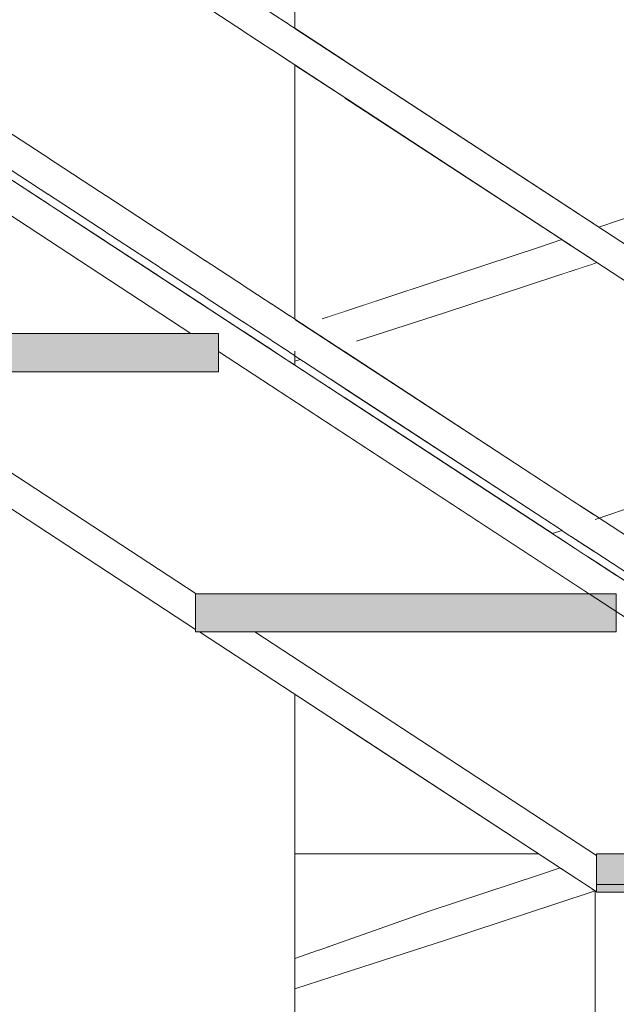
# Model space of a CAD drawing. Header units: millimetres. Extents: x 16408 to 141596, y -21057 to 26364.
# Tile 57 of 115: x 30514 to 30903, y 3738 to 4381. Entities that reach past the tile are written whole.
import ezdxf

# ---------------------------------------------------------------- set-up
doc = ezdxf.new("R2010")
doc.units = ezdxf.units.MM
doc.header["$MEASUREMENT"] = 0
doc.linetypes.add('Wipeout_Contour', pattern=[1000, 0, -1000])
for name, color, linetype, lineweight in [('0_Nr_pióra__1', 7, 'Continuous', 13), ('0_Nr_pióra__103', 7, 'Continuous', 5), ('0_Nr_pióra__122', 255, 'Continuous', 0), ('inw_schody zewnętrzne_Nr_pióra__103', 7, 'Continuous', 5)]:
    doc.layers.add(name, color=color, linetype=linetype, lineweight=lineweight)
doc.layers.add('inw_schody zewnętrzne', color=7, linetype='Continuous')

msp = doc.modelspace()

# ---------------------------------------------------------------- wipeouts: each hides what was drawn before it
at = {"color": 254, "linetype": 'Wipeout_Contour', "lineweight": 0, "ltscale": 154007.930517}
msp.add_wipeout([(30371.08, 4151.43), (30628.49, 3983.12), (30628.49, 4006.43), (30629.02, 4006.43), (30407.26, 4151.43)], dxfattribs=at)
at = {"color": 254, "linetype": 'Wipeout_Contour', "lineweight": 0, "ltscale": 92790.146844}
msp.add_wipeout([(30693.49, 3813.85), (30693.49, 3812.22), (30694.7, 3813.89)], dxfattribs=at)
at = {"color": 254, "linetype": 'Wipeout_Contour', "lineweight": 0, "ltscale": 92793.182289}
msp.add_wipeout([(30693.49, 3804.12), (30693.49, 3791.64), (30702.73, 3804.12)], dxfattribs=at)
at = {"color": 254, "linetype": 'Wipeout_Contour', "lineweight": 0, "ltscale": 92777.521682}
msp.add_wipeout([(30693.49, 3771.93), (30696.38, 3775.79), (30693.49, 3775.79)], dxfattribs=at)
at = {"color": 254, "linetype": 'Wipeout_Contour', "lineweight": 0, "ltscale": 92789.968925}
msp.add_wipeout([(30693.49, 3748.55), (30693.49, 3748.35), (30717.67, 3756.14)], dxfattribs=at)
at = {"color": 254, "linetype": 'Wipeout_Contour', "lineweight": 0, "ltscale": 124755.955299}
msp.add_wipeout([(30888.49, 4444.29), (30879.76, 4450), (30879.76, 4253.89), (30888.49, 4248.19)], dxfattribs=at).dxf.layer = 'inw_schody zewnętrzne'
at = {"color": 254, "linetype": 'Wipeout_Contour', "lineweight": 0, "ltscale": 124644.086692}
msp.add_wipeout([(30888.49, 4224.29), (30879.76, 4230), (30879.76, 4063.89), (30888.49, 4058.19)], dxfattribs=at).dxf.layer = 'inw_schody zewnętrzne'
at = {"color": 254, "linetype": 'Wipeout_Contour', "lineweight": 0, "ltscale": 124585.90068}
msp.add_wipeout([(30888.49, 4034.29), (30879.76, 4040), (30879.76, 4033.89), (30888.49, 4028.19)], dxfattribs=at).dxf.layer = 'inw_schody zewnętrzne'
at = {"color": 254, "linetype": 'Wipeout_Contour', "lineweight": 0, "ltscale": 93030.263651}
msp.add_wipeout([(30725.91, 3919.42), (30725.91, 3836.43), (30852.84, 3836.43)], dxfattribs=at).dxf.layer = 'inw_schody zewnętrzne'

# ---------------------------------------------------------------- next in the draw order: wipeouts: each hides what was drawn before it
at = {"color": 254, "linetype": 'Wipeout_Contour', "lineweight": 0, "ltscale": 92776.086813}
msp.add_wipeout([(30696.38, 3775.79), (30693.49, 3771.93), (30693.49, 3764.35)], dxfattribs=at)
at = {"color": 254, "linetype": 'Wipeout_Contour', "lineweight": 0, "ltscale": 123733.371299}
msp.add_wipeout([(30693.49, 3749.19), (30693.49, 3748.55), (30717.67, 3756.14), (30714.79, 3756.14)], dxfattribs=at)
at = {"color": 254, "linetype": 'Wipeout_Contour', "lineweight": 0, "ltscale": 124350.590741}
msp.add_wipeout([(30879.76, 4230), (30725.91, 4330.59), (30725.91, 4164.49), (30879.76, 4063.89)], dxfattribs=at).dxf.layer = 'inw_schody zewnętrzne'

# ---------------------------------------------------------------- next in the draw order: wipeouts: each hides what was drawn before it
at = {"color": 254, "linetype": 'Wipeout_Contour', "lineweight": 0, "ltscale": 123717.503404}
msp.add_wipeout([(30693.49, 3791.64), (30693.49, 3775.79), (30696.38, 3775.79), (30702.73, 3804.12)], dxfattribs=at)
at = {"color": 254, "linetype": 'Wipeout_Contour', "lineweight": 0, "ltscale": 92788.072353}
msp.add_wipeout([(30693.49, 3754.85), (30693.49, 3749.19), (30714.79, 3756.14)], dxfattribs=at)
at = {"color": 254, "linetype": 'Wipeout_Contour', "lineweight": 0, "ltscale": 124464.127141}
msp.add_wipeout([(30725.91, 4550.59), (30725.91, 4354.49), (30879.76, 4253.89), (30879.76, 4450)], dxfattribs=at).dxf.layer = 'inw_schody zewnętrzne'
at = {"color": 254, "linetype": 'Wipeout_Contour', "lineweight": 0, "ltscale": 124291.513425}
msp.add_wipeout([(30725.91, 4134.49), (30879.76, 4033.89), (30879.76, 4040), (30725.91, 4140.59)], dxfattribs=at).dxf.layer = 'inw_schody zewnętrzne'

# ---------------------------------------------------------------- next in the draw order: wipeouts: each hides what was drawn before it
at = {"color": 254, "linetype": 'Wipeout_Contour', "lineweight": 0, "ltscale": 124089.451454}
msp.add_wipeout([(30631.08, 3981.43), (30903.49, 3803.32), (30903.49, 3826.97), (30667.26, 3981.43)], dxfattribs=at)
at = {"color": 254, "linetype": 'Wipeout_Contour', "lineweight": 0, "ltscale": 92777.521644}
msp.add_wipeout([(30693.49, 3775.79), (30693.49, 3771.93), (30696.38, 3775.79)], dxfattribs=at)
at = {"color": 254, "linetype": 'Wipeout_Contour', "lineweight": 0, "ltscale": 92912.809478}
msp.add_wipeout([(30714.79, 3756.14), (30717.67, 3756.14), (30791.18, 3779.98)], dxfattribs=at)
at = {"color": 254, "linetype": 'Wipeout_Contour', "lineweight": 0, "ltscale": 124129.921436}
msp.add_wipeout([(30725.91, 4550.59), (30693.49, 4571.79), (30693.49, 4375.69), (30725.91, 4354.49)], dxfattribs=at).dxf.layer = 'inw_schody zewnętrzne'

# ---------------------------------------------------------------- next in the draw order: linework, layer by layer
at = {"layer": '0_Nr_pióra__103', "color": 7, "linetype": 'Continuous', "lineweight": 5}
for p, q in [((30903.49, 3981.43), (30628.49, 3981.43)), ((30890.54, 3835.44), (30667.26, 3981.43))]:
    msp.add_line(p, q, dxfattribs=at)
at = {"layer": 'inw_schody zewnętrzne_Nr_pióra__103', "color": 7, "linetype": 'Continuous', "lineweight": 5}
for p, q in [((30725.91, 3836.43), (30693.49, 3836.43)), ((30852.84, 3836.43), (30725.91, 3836.43))]:
    msp.add_line(p, q, dxfattribs=at)

# ---------------------------------------------------------------- next in the draw order: wipeouts: each hides what was drawn before it
at = {"color": 254, "linetype": 'Wipeout_Contour', "lineweight": 0, "ltscale": 124609.480111}
msp.add_wipeout([(30903.49, 3839.71), (30903.49, 3825.99), (30930.18, 3827.65), (30924.31, 3846.69)], dxfattribs=at)
at = {"color": 254, "linetype": 'Wipeout_Contour', "lineweight": 0, "ltscale": 92790.146798}
msp.add_wipeout([(30693.49, 3813.85), (30693.49, 3812.22), (30694.7, 3813.89)], dxfattribs=at)
at = {"color": 254, "linetype": 'Wipeout_Contour', "lineweight": 0, "ltscale": 92776.08676}
msp.add_wipeout([(30693.49, 3764.35), (30696.38, 3775.79), (30693.49, 3771.93)], dxfattribs=at)
at = {"color": 254, "linetype": 'Wipeout_Contour', "lineweight": 0, "ltscale": 92984.076629}
msp.add_wipeout([(30714.79, 3756.14), (30791.18, 3779.98), (30787.34, 3779.98)], dxfattribs=at)
at = {"color": 254, "linetype": 'Wipeout_Contour', "lineweight": 0, "ltscale": 124014.471949}
msp.add_wipeout([(30725.91, 4330.59), (30693.49, 4351.79), (30693.49, 4185.69), (30725.91, 4164.49)], dxfattribs=at).dxf.layer = 'inw_schody zewnętrzne'

# ---------------------------------------------------------------- next in the draw order: linework, layer by layer
at = {"layer": 'inw_schody zewnętrzne_Nr_pióra__103', "color": 7, "linetype": 'Continuous', "lineweight": 5}
msp.add_line((31031.95, 3836.43), (30903.49, 3836.43), dxfattribs=at)

# ---------------------------------------------------------------- next in the draw order: wipeouts: each hides what was drawn before it
at = {"color": 254, "linetype": 'Wipeout_Contour', "lineweight": 0, "ltscale": 123717.503395}
msp.add_wipeout([(30693.49, 3791.64), (30693.49, 3775.79), (30696.38, 3775.79), (30702.73, 3804.12)], dxfattribs=at)
at = {"color": 254, "linetype": 'Wipeout_Contour', "lineweight": 0, "ltscale": 92902.498023}
msp.add_wipeout([(30708.73, 3775.18), (30714.79, 3756.14), (30787.34, 3779.98)], dxfattribs=at)
at = {"color": 254, "linetype": 'Wipeout_Contour', "lineweight": 0, "ltscale": 123954.371639}
msp.add_wipeout([(30693.49, 4161.79), (30693.49, 4155.69), (30725.91, 4134.49), (30725.91, 4140.59)], dxfattribs=at).dxf.layer = 'inw_schody zewnętrzne'

# ---------------------------------------------------------------- next in the draw order: linework, layer by layer
at = {"layer": '0_Nr_pióra__103', "color": 7, "linetype": 'Continuous', "lineweight": 5}
for p, q in [((30693.49, 1696.43), (30693.49, 3940.62)), ((30693.49, 3748.35), (30717.67, 3756.14))]:
    msp.add_line(p, q, dxfattribs=at)

# ---------------------------------------------------------------- next in the draw order: wipeouts: each hides what was drawn before it
at = {"color": 254, "linetype": 'Wipeout_Contour', "lineweight": 0, "ltscale": 124134.803041}
msp.add_wipeout([(30689.64, 4158.2), (30693.49, 4155.69), (30693.49, 4996.43), (30689.64, 4996.43)], dxfattribs=at)
at = {"color": 254, "linetype": 'Wipeout_Contour', "lineweight": 0, "ltscale": 92972.852706}
msp.add_wipeout([(30708.73, 3775.18), (30787.34, 3779.98), (30781.33, 3799.02)], dxfattribs=at)

# ---------------------------------------------------------------- next in the draw order: wipeouts: each hides what was drawn before it
at = {"color": 254, "linetype": 'Wipeout_Contour', "lineweight": 0, "ltscale": 124106.028996}
msp.add_wipeout([(30689.64, 4996.43), (30678.26, 4996.43), (30678.26, 4165.64), (30689.64, 4158.2)], dxfattribs=at)
at = {"color": 254, "linetype": 'Wipeout_Contour', "lineweight": 0, "ltscale": 93138.737293}
msp.add_wipeout([(30787.34, 3779.98), (30791.18, 3779.98), (30863.98, 3803.82)], dxfattribs=at)

# ---------------------------------------------------------------- next in the draw order: wipeouts: each hides what was drawn before it
at = {"color": 254, "linetype": 'Wipeout_Contour', "lineweight": 0, "ltscale": 124049.592898}
msp.add_wipeout([(30659.78, 4996.43), (30659.78, 4177.72), (30678.26, 4165.64), (30678.26, 4996.43)], dxfattribs=at)
at = {"color": 254, "linetype": 'Wipeout_Contour', "lineweight": 0, "ltscale": 93208.393005}
msp.add_wipeout([(30859.19, 3803.82), (30787.34, 3779.98), (30863.98, 3803.82)], dxfattribs=at)

# ---------------------------------------------------------------- next in the draw order: wipeouts: each hides what was drawn before it
at = {"color": 254, "linetype": 'Wipeout_Contour', "lineweight": 0, "ltscale": 123967.676196}
msp.add_wipeout([(30634.91, 4193.99), (30659.78, 4177.72), (30659.78, 4996.43), (30634.91, 4996.43)], dxfattribs=at)
at = {"color": 254, "linetype": 'Wipeout_Contour', "lineweight": 0, "ltscale": 154572.348332}
msp.add_wipeout([(30407.26, 4151.43), (30629.02, 4006.43), (30885.58, 4006.43), (30643.49, 4164.72), (30643.49, 4151.43)], dxfattribs=at)
at = {"color": 254, "linetype": 'Wipeout_Contour', "lineweight": 0, "ltscale": 93126.600122}
msp.add_wipeout([(30859.19, 3803.82), (30781.33, 3799.02), (30787.34, 3779.98)], dxfattribs=at)

# ---------------------------------------------------------------- next in the draw order: linework, layer by layer
at = {"layer": '0_Nr_pióra__103', "color": 7, "linetype": 'Continuous', "lineweight": 5}
msp.add_line((30717.67, 3756.14), (30791.18, 3779.98), dxfattribs=at)

# ---------------------------------------------------------------- next in the draw order: wipeouts: each hides what was drawn before it
at = {"color": 254, "linetype": 'Wipeout_Contour', "lineweight": 0, "ltscale": 123863.443485}
msp.add_wipeout([(30604.6, 4996.43), (30604.6, 4213.8), (30634.91, 4193.99), (30634.91, 4996.43)], dxfattribs=at)
at = {"color": 254, "linetype": 'Wipeout_Contour', "lineweight": 0, "ltscale": 93196.344742}
msp.add_wipeout([(30853.25, 3822.85), (30781.33, 3799.02), (30859.19, 3803.82)], dxfattribs=at)

# ---------------------------------------------------------------- next in the draw order: linework, layer by layer
at = {"layer": '0_Nr_pióra__103', "color": 7, "linetype": 'Continuous', "lineweight": 5}
msp.add_line((30693.49, 3768.14), (30781.33, 3799.02), dxfattribs=at)

# ---------------------------------------------------------------- next in the draw order: wipeouts: each hides what was drawn before it
at = {"color": 254, "linetype": 'Wipeout_Contour', "lineweight": 0, "ltscale": 123740.918532}
msp.add_wipeout([(30604.6, 4996.43), (30570.02, 4996.43), (30570.02, 4236.41), (30604.6, 4213.8)], dxfattribs=at)
at = {"color": 254, "linetype": 'Wipeout_Contour', "lineweight": 0, "ltscale": 124437.328132}
msp.add_wipeout([(30859.19, 3803.82), (30863.98, 3803.82), (30889.69, 3812.34), (30888.7, 3812.98)], dxfattribs=at)

# ---------------------------------------------------------------- next in the draw order: wipeouts: each hides what was drawn before it
at = {"color": 254, "linetype": 'Wipeout_Contour', "lineweight": 0, "ltscale": 123604.826956}
msp.add_wipeout([(30570.02, 4996.43), (30532.51, 4996.43), (30532.51, 4260.94), (30570.02, 4236.41)], dxfattribs=at)
at = {"color": 254, "linetype": 'Wipeout_Contour', "lineweight": 0, "ltscale": 93337.956116}
msp.add_wipeout([(30887.95, 3813.47), (30859.19, 3803.82), (30888.7, 3812.98)], dxfattribs=at)

# ---------------------------------------------------------------- next in the draw order: wipeouts: each hides what was drawn before it
at = {"color": 254, "linetype": 'Wipeout_Contour', "lineweight": 0, "ltscale": 123460.411094}
msp.add_wipeout([(30493.49, 4996.43), (30493.49, 4286.46), (30532.51, 4260.94), (30532.51, 4996.43)], dxfattribs=at)
at = {"color": 254, "linetype": 'Wipeout_Contour', "lineweight": 0, "ltscale": 124412.505049}
msp.add_wipeout([(30853.25, 3822.85), (30859.19, 3803.82), (30887.95, 3813.47), (30871.83, 3824.01)], dxfattribs=at)

# ---------------------------------------------------------------- next in the draw order: hatches: boundary and pattern name
at = {"layer": '0_Nr_pióra__1', "linetype": 'Continuous', "lineweight": 0, "true_color": 0x000000}
msp.add_hatch(color=18, dxfattribs=at).paths.add_polyline_path([(32531.76, 3811.43), (32531.76, 3836.43), (30890.54, 3836.43), (30890.54, 3811.43)])
at = {"layer": '0_Nr_pióra__122', "linetype": 'Continuous', "lineweight": 0, "true_color": 0xffffff}
msp.add_hatch(color=7, dxfattribs=at).paths.add_polyline_path([(32531.76, 3816.43), (32531.76, 3836.43), (30890.54, 3836.43), (30890.54, 3816.43)])

# ---------------------------------------------------------------- next in the draw order: linework, layer by layer
at = {"layer": '0_Nr_pióra__1', "color": 7, "linetype": 'Continuous', "lineweight": 13, "flags": 128}
for points in [[(32531.76, 3816.43), (32531.76, 3836.43), (30890.54, 3836.43), (30890.54, 3816.43)], [(32531.76, 3811.43), (32531.76, 3836.43), (30890.54, 3836.43), (30890.54, 3811.43)]]:
    msp.add_lwpolyline(points, close=True, dxfattribs=at)
at = {"layer": '0_Nr_pióra__103', "color": 7, "linetype": 'Continuous', "lineweight": 5}
for p, q in [((30863.98, 3803.82), (30889.69, 3812.34)), ((30889.69, 3812.34), (30889.69, 3656.43)), ((30791.18, 3779.98), (30863.98, 3803.82))]:
    msp.add_line(p, q, dxfattribs=at)

# ---------------------------------------------------------------- next in the draw order: wipeouts: each hides what was drawn before it
at = {"color": 254, "linetype": 'Wipeout_Contour', "lineweight": 0, "ltscale": 153399.805969}
msp.add_wipeout([(30383.49, 4321.43), (30147.26, 4321.43), (30369.02, 4176.43), (30625.58, 4176.43), (30383.49, 4334.72)], dxfattribs=at)
at = {"color": 254, "linetype": 'Wipeout_Contour', "lineweight": 0, "ltscale": 93299.781161}
msp.add_wipeout([(30853.25, 3822.85), (30871.83, 3824.01), (30866.7, 3827.37)], dxfattribs=at)

# ---------------------------------------------------------------- next in the draw order: linework, layer by layer
at = {"layer": '0_Nr_pióra__103', "color": 7, "linetype": 'Continuous', "lineweight": 5}
for p, q in [((30891.08, 3811.43), (30631.08, 3981.43)), ((30853.25, 3822.85), (30866.7, 3827.37)), ((30781.33, 3799.02), (30853.25, 3822.85))]:
    msp.add_line(p, q, dxfattribs=at)

# ---------------------------------------------------------------- next in the draw order: wipeouts: each hides what was drawn before it
at = {"color": 254, "linetype": 'Wipeout_Contour', "lineweight": 0, "ltscale": 520316.575892}
msp.add_wipeout([(29603.49, 4868.38), (29603.49, 4844.72), (29845.58, 4686.43), (29863.49, 4686.43), (29863.49, 4674.72), (30105.58, 4516.43), (30123.49, 4516.43), (30123.49, 4504.72), (30365.58, 4346.43), (30383.49, 4346.43), (30383.49, 4334.72), (30625.58, 4176.43), (30643.49, 4176.43), (30643.49, 4164.72), (30885.58, 4006.43), (30903.49, 4006.43), (30903.49, 4018.38)], dxfattribs=at)

# ---------------------------------------------------------------- next in the draw order: hatches: boundary and pattern name
at = {"layer": '0_Nr_pióra__1', "linetype": 'Continuous', "lineweight": 0, "true_color": 0x000000}
for points in [[(30643.49, 4151.43), (30643.49, 4176.43), (30368.49, 4176.43), (30368.49, 4151.43)], [(30903.49, 3981.43), (30903.49, 4006.43), (30628.49, 4006.43), (30628.49, 3981.43)]]:
    msp.add_hatch(color=18, dxfattribs=at).paths.add_polyline_path(points)

# ---------------------------------------------------------------- next in the draw order: linework, layer by layer
at = {"layer": '0_Nr_pióra__103', "color": 7, "linetype": 'Continuous', "lineweight": 5}
for p, q in [((30625.58, 4176.43), (30383.49, 4334.72)), ((30892.04, 4245.87), (30924.31, 4256.69)), ((30643.49, 4176.43), (30368.49, 4176.43)), ((30643.49, 4176.43), (30643.49, 4151.43)), ((30643.49, 4151.43), (30368.49, 4151.43)), ((30628.49, 3983.12), (30371.08, 4151.43)), ((30629.02, 4006.43), (30407.26, 4151.43)), ((30628.49, 4006.43), (30628.49, 3981.43)), ((30903.49, 4006.43), (30628.49, 4006.43)), ((30903.49, 4006.43), (30903.49, 3981.43))]:
    msp.add_line(p, q, dxfattribs=at)

# ---------------------------------------------------------------- next in the draw order: wipeouts: each hides what was drawn before it
at = {"color": 254, "linetype": 'Wipeout_Contour', "lineweight": 0, "ltscale": 124359.531463}
msp.add_wipeout([(30693.49, 4351.79), (30888.49, 4224.29), (30888.49, 4248.19), (30693.49, 4375.69)], dxfattribs=at)
at = {"color": 254, "linetype": 'Wipeout_Contour', "lineweight": 0, "ltscale": 124256.69174}
msp.add_wipeout([(30693.49, 4185.69), (30693.49, 4161.79), (30888.49, 4034.29), (30888.49, 4058.19)], dxfattribs=at)

# ---------------------------------------------------------------- next in the draw order: linework, layer by layer
at = {"layer": '0_Nr_pióra__103', "color": 7, "linetype": 'Continuous', "lineweight": 5}
for p, q in [((30693.49, 4375.69), (30693.49, 4571.79)), ((30693.49, 4375.69), (30888.49, 4248.19)), ((30693.49, 4185.69), (30693.49, 4351.79))]:
    msp.add_line(p, q, dxfattribs=at)

# ---------------------------------------------------------------- next in the draw order: wipeouts: each hides what was drawn before it
at = {"color": 254, "linetype": 'Wipeout_Contour', "lineweight": 0, "ltscale": 93105.696824}
msp.add_wipeout([(30732.98, 4171.81), (30733.7, 4171.34), (30791.18, 4189.98)], dxfattribs=at)
at = {"color": 254, "linetype": 'Wipeout_Contour', "lineweight": 0, "ltscale": 123928.156909}
msp.add_wipeout([(30709.18, 4163.47), (30693.49, 4158.55), (30693.49, 4158.35), (30709.25, 4163.43)], dxfattribs=at)
at = {"color": 254, "linetype": 'Wipeout_Contour', "lineweight": 0, "ltscale": 124593.115375}
msp.add_wipeout([(30888.49, 4032.92), (30883.58, 4031.39), (30884.68, 4030.67), (30888.49, 4031.94)], dxfattribs=at)

# ---------------------------------------------------------------- next in the draw order: wipeouts: each hides what was drawn before it
at = {"color": 254, "linetype": 'Wipeout_Contour', "lineweight": 0, "ltscale": 124175.554645}
msp.add_wipeout([(30787.34, 4189.98), (30732.67, 4172.01), (30732.98, 4171.81), (30791.18, 4189.98)], dxfattribs=at)
at = {"color": 254, "linetype": 'Wipeout_Contour', "lineweight": 0, "ltscale": 123927.484173}
msp.add_wipeout([(30708.33, 4164.03), (30693.49, 4159.19), (30693.49, 4158.55), (30709.18, 4163.47)], dxfattribs=at)
at = {"color": 254, "linetype": 'Wipeout_Contour', "lineweight": 0, "ltscale": 124591.887252}
msp.add_wipeout([(30888.49, 4033.65), (30882.96, 4031.8), (30883.58, 4031.39), (30888.49, 4032.92)], dxfattribs=at)

# ---------------------------------------------------------------- next in the draw order: wipeouts: each hides what was drawn before it
at = {"color": 254, "linetype": 'Wipeout_Contour', "lineweight": 0, "ltscale": 93082.053607}
msp.add_wipeout([(30787.34, 4189.98), (30712.21, 4185.39), (30732.67, 4172.01)], dxfattribs=at)
at = {"color": 254, "linetype": 'Wipeout_Contour', "lineweight": 0, "ltscale": 123925.583229}
msp.add_wipeout([(30705.93, 4165.6), (30693.49, 4164.85), (30693.49, 4159.19), (30708.33, 4164.03)], dxfattribs=at)
at = {"color": 254, "linetype": 'Wipeout_Contour', "lineweight": 0, "ltscale": 124575.929866}
msp.add_wipeout([(30864.94, 4043.58), (30882.96, 4031.8), (30888.49, 4033.65), (30888.49, 4045.05)], dxfattribs=at)

# ---------------------------------------------------------------- next in the draw order: linework, layer by layer
at = {"layer": '0_Nr_pióra__103', "color": 7, "linetype": 'Continuous', "lineweight": 5}
msp.add_line((30693.49, 4158.35), (30697.01, 4159.49), dxfattribs=at)

# ---------------------------------------------------------------- next in the draw order: wipeouts: each hides what was drawn before it
at = {"color": 254, "linetype": 'Wipeout_Contour', "lineweight": 0, "ltscale": 124130.196024}
msp.add_wipeout([(30781.33, 4209.02), (30711.27, 4186.01), (30712.21, 4185.39), (30787.34, 4189.98)], dxfattribs=at)
at = {"color": 254, "linetype": 'Wipeout_Contour', "lineweight": 0, "ltscale": 92938.366726}
msp.add_wipeout([(30705.93, 4165.6), (30693.49, 4173.74), (30693.49, 4164.85)], dxfattribs=at)
at = {"color": 254, "linetype": 'Wipeout_Contour', "lineweight": 0, "ltscale": 155703.298016}
msp.add_wipeout([(30861.71, 4045.69), (30864.94, 4043.58), (30888.49, 4045.05), (30888.49, 4046.24), (30879.96, 4051.81)], dxfattribs=at)

# ---------------------------------------------------------------- next in the draw order: linework, layer by layer
at = {"layer": '0_Nr_pióra__103', "color": 7, "linetype": 'Continuous', "lineweight": 5}
for p, q in [((30697.01, 4159.49), (30370.39, 4373.05)), ((30693.49, 4185.69), (30888.49, 4058.19)), ((31145.58, 3836.43), (30643.49, 4164.72)), ((30693.49, 4155.69), (30693.49, 4164.85)), ((30693.49, 4161.79), (30888.49, 4034.29)), ((31149.13, 3863.87), (30716.49, 4146.75)), ((30889.61, 4054.88), (30994.36, 4090.53)), ((30861.71, 4045.69), (30867.88, 4047.76))]:
    msp.add_line(p, q, dxfattribs=at)

# ---------------------------------------------------------------- next in the draw order: wipeouts: each hides what was drawn before it
at = {"color": 254, "linetype": 'Wipeout_Contour', "lineweight": 0, "ltscale": 93296.789191}
msp.add_wipeout([(30787.34, 4189.98), (30791.18, 4189.98), (30863.98, 4213.82)], dxfattribs=at)

# ---------------------------------------------------------------- next in the draw order: wipeouts: each hides what was drawn before it
at = {"color": 254, "linetype": 'Wipeout_Contour', "lineweight": 0, "ltscale": 93366.654205}
msp.add_wipeout([(30859.19, 4213.82), (30787.34, 4189.98), (30863.98, 4213.82)], dxfattribs=at)

# ---------------------------------------------------------------- next in the draw order: wipeouts: each hides what was drawn before it
at = {"color": 254, "linetype": 'Wipeout_Contour', "lineweight": 0, "ltscale": 93284.934349}
msp.add_wipeout([(30859.19, 4213.82), (30781.33, 4209.02), (30787.34, 4189.98)], dxfattribs=at)

# ---------------------------------------------------------------- next in the draw order: linework, layer by layer
at = {"layer": '0_Nr_pióra__103', "color": 7, "linetype": 'Continuous', "lineweight": 5}
msp.add_line((30733.7, 4171.34), (30791.18, 4189.98), dxfattribs=at)

# ---------------------------------------------------------------- next in the draw order: wipeouts: each hides what was drawn before it
at = {"color": 254, "linetype": 'Wipeout_Contour', "lineweight": 0, "ltscale": 93355.117734}
msp.add_wipeout([(30853.25, 4232.85), (30781.33, 4209.02), (30859.19, 4213.82)], dxfattribs=at)

# ---------------------------------------------------------------- next in the draw order: linework, layer by layer
at = {"layer": '0_Nr_pióra__103', "color": 7, "linetype": 'Continuous', "lineweight": 5}
msp.add_line((30711.27, 4186.01), (30781.33, 4209.02), dxfattribs=at)

# ---------------------------------------------------------------- next in the draw order: wipeouts: each hides what was drawn before it
at = {"color": 254, "linetype": 'Wipeout_Contour', "lineweight": 0, "ltscale": 124647.200401}
msp.add_wipeout([(30859.19, 4213.82), (30863.98, 4213.82), (30888.49, 4221.94), (30888.49, 4222.92)], dxfattribs=at)

# ---------------------------------------------------------------- next in the draw order: wipeouts: each hides what was drawn before it
at = {"color": 254, "linetype": 'Wipeout_Contour', "lineweight": 0, "ltscale": 93496.862128}
msp.add_wipeout([(30888.49, 4223.65), (30859.19, 4213.82), (30888.49, 4222.92)], dxfattribs=at)

# ---------------------------------------------------------------- next in the draw order: wipeouts: each hides what was drawn before it
at = {"color": 254, "linetype": 'Wipeout_Contour', "lineweight": 0, "ltscale": 124641.078636}
msp.add_wipeout([(30888.49, 4235.05), (30853.25, 4232.85), (30859.19, 4213.82), (30888.49, 4223.65)], dxfattribs=at)

# ---------------------------------------------------------------- next in the draw order: linework, layer by layer
at = {"layer": '0_Nr_pióra__103', "color": 7, "linetype": 'Continuous', "lineweight": 5}
for p, q in [((30863.98, 4213.82), (30890.88, 4222.73)), ((30791.18, 4189.98), (30863.98, 4213.82))]:
    msp.add_line(p, q, dxfattribs=at)

# ---------------------------------------------------------------- next in the draw order: wipeouts: each hides what was drawn before it
at = {"color": 254, "linetype": 'Wipeout_Contour', "lineweight": 0, "ltscale": 124666.475123}
msp.add_wipeout([(30879.96, 4241.81), (30853.25, 4232.85), (30888.49, 4235.05), (30888.49, 4236.24)], dxfattribs=at)

# ---------------------------------------------------------------- next in the draw order: linework, layer by layer
at = {"layer": '0_Nr_pióra__103', "color": 7, "linetype": 'Continuous', "lineweight": 5}
for p, q in [((31181.81, 3836.4), (29618.49, 4858.57)), ((31146.34, 4079.59), (30370.39, 4586.95)), ((31146.34, 4055.7), (30370.39, 4563.05)), ((31146.34, 3889.59), (30370.39, 4396.95)), ((30693.49, 4351.79), (30888.49, 4224.29)), ((30781.33, 4209.02), (30853.25, 4232.85)), ((30853.25, 4232.85), (30867.88, 4237.76))]:
    msp.add_line(p, q, dxfattribs=at)

doc.saveas('drawing.dxf')
